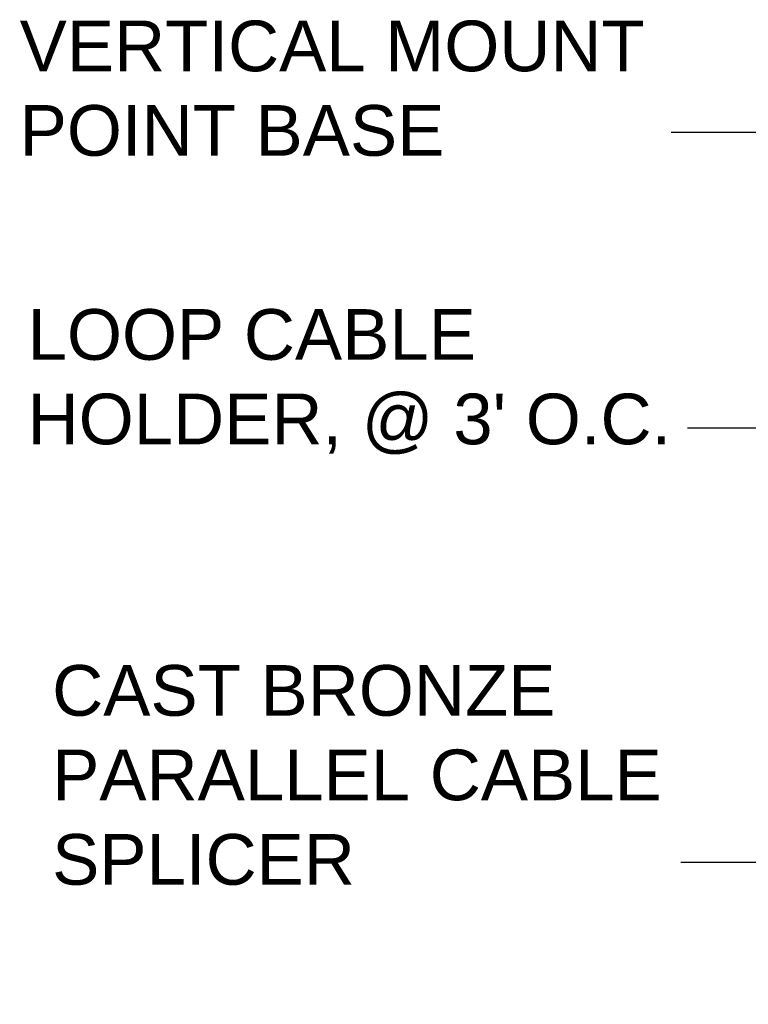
# Model space of a CAD drawing. Header units: inches. Extents: x 302 to 12790, y 497 to 13325.
# Tile 5 of 30: x 2592 to 2721, y 1159 to 1333. Entities that reach past the tile are written whole.
import ezdxf
from ezdxf import colors
from ezdxf.entities.mleader import LeaderData, LeaderLine
from ezdxf.math import Vec2, Vec3

# ---------------------------------------------------------------- set-up
doc = ezdxf.new("R2010")
doc.units = ezdxf.units.IN
doc.header["$MEASUREMENT"] = 0
doc.layers.add('E-ANNO-TEXT', color=7, linetype='Continuous', lineweight=25)
doc.styles.add('Style-Arial', font='arial.ttf')

msp = doc.modelspace()

# ---------------------------------------------------------------- leaders
at = {"layer": 'E-ANNO-TEXT'}
ml = msp.add_multileader_mtext('Standard', dxfattribs=at)
ml.set_content('VERTICAL MOUNT POINT BASE', color=256, style='Style-Arial')
ml.set_leader_properties()
ml.build(insert=Vec2(0, 0))
ml.multileader.update_dxf_attribs({"text_right_attachment_type": 3, "dogleg_length": 15, "arrow_head_size": 9})
ctx = ml.context
ctx.base_point, ctx.char_height, ctx.arrow_head_size, ctx.landing_gap_size, ctx.plane_origin = Vec3(2586.720596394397, 1328.591961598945), 9, 9, 5, Vec3(2637.092146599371, 1312.226550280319)
ctx.right_attachment = 3
notes = []
notes.append((ctx, [(0, (1, 1, 0), (2722.483215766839, 1313.272725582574), (-1, 0), 15, [(0, [(2772.063240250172, 1275.678638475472)], 0, [])])]))
ctx.mtext.insert, ctx.mtext.width, ctx.mtext.flow_direction = Vec3(2591.720596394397, 1333.168701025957), 118.304695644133, 5
ml = msp.add_multileader_mtext('Standard', dxfattribs=at)
ml.set_content("LOOP CABLE HOLDER, @ 3' O.C.", color=256, style='Style-Arial')
ml.set_leader_properties()
ml.build(insert=Vec2(0, 0))
ml.multileader.update_dxf_attribs({"text_right_attachment_type": 3, "dogleg_length": 15, "arrow_head_size": 9})
ctx = ml.context
ctx.base_point, ctx.char_height, ctx.arrow_head_size, ctx.landing_gap_size, ctx.plane_origin = Vec3(2588.126948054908, 1276.114649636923), 9, 9, 5, Vec3(2640.008730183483, 1272.143825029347)
ctx.right_attachment = 3
notes.append((ctx, [(0, (1, 1, 0), (2725.399799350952, 1260.789274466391), (-1, 0), 15, [(0, [(2774.979823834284, 1235.595913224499)], 0, [])])]))
ctx.mtext.insert, ctx.mtext.width, ctx.mtext.flow_direction = Vec3(2593.126948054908, 1281.937637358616), 118.304695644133, 5
ml = msp.add_multileader_mtext('Standard', dxfattribs=at)
ml.set_content('CAST BRONZE PARALLEL CABLE SPLICER', color=256, style='Style-Arial')
ml.set_leader_properties()
ml.build(insert=Vec2(0, 0))
ml.multileader.update_dxf_attribs({"text_right_attachment_type": 3, "dogleg_length": 15, "arrow_head_size": 9})
ctx = ml.context
ctx.base_point, ctx.char_height, ctx.arrow_head_size, ctx.landing_gap_size, ctx.plane_origin = Vec3(2592.489682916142, 1214.160382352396), 9, 9, 5, Vec3(2638.778695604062, 1195.048357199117)
ctx.right_attachment = 3
notes.append((ctx, [(0, (1, 1, 0), (2724.16976477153, 1183.693806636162), (-1, 0), 15, [(0, [(2773.749789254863, 1158.500445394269)], 0, [])])]))
ctx.mtext.insert, ctx.mtext.width, ctx.mtext.flow_direction = Vec3(2597.489682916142, 1218.737121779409), 118.304695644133, 5
for ctx, leaders in notes:
    for number, flags, end, landing, length, lines in leaders:
        leader = LeaderData()
        leader.index, (leader.has_last_leader_line, leader.has_dogleg_vector, leader.attachment_direction) = number, flags
        leader.last_leader_point, leader.dogleg_vector, leader.dogleg_length = Vec3(end), Vec3(landing), length
        for number, points, colour, breaks in lines:
            line = LeaderLine()
            line.index, line.vertices, line.color, line.breaks = number, Vec3.list(points), colors.encode_raw_color(colour), breaks
            leader.lines.append(line)
        ctx.leaders.append(leader)

doc.saveas('drawing.dxf')
